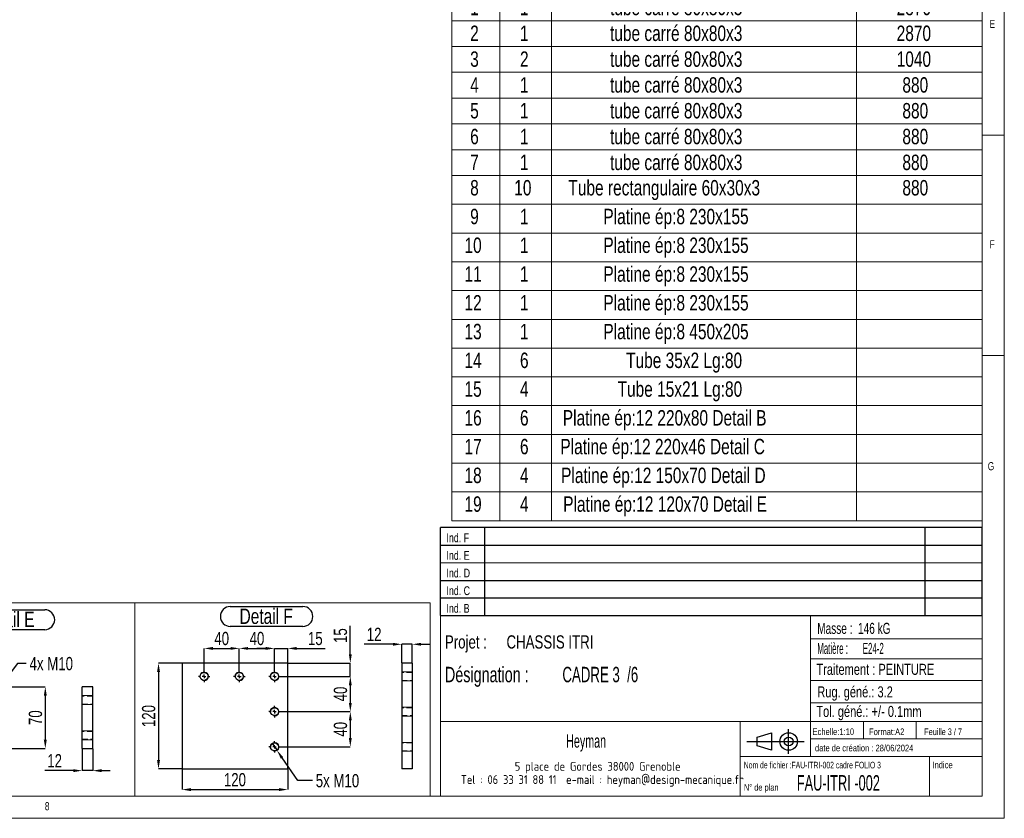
# Model space of a CAD drawing. Header units: millimetres. Extents: x 5 to 589, y 5 to 415.
# Tile 12 of 17: x 365 to 589, y 5 to 186. Entities that reach past the tile are written whole.
import ezdxf

# ---------------------------------------------------------------- set-up
doc = ezdxf.new("R2010")
doc.units = ezdxf.units.MM
doc.header["$PDSIZE"] = -1
doc.linetypes.add('CENTERX2', pattern=[20.32, 12.7, -2.54, 2.54, -2.54])
doc.linetypes.add('HIDDEN', pattern=[1.905, 1.27, -0.635])
for name, color, linetype in [('COTES', 1, 'Continuous'), ('NOTES', 6, 'Continuous'), ('TRAIT-FINS', 9, 'Continuous'), ('TRAIT-MIXTES', 3, 'CENTERX2'), ('TRAIT-TIRET', 2, 'HIDDEN')]:
    doc.layers.add(name, color=color, linetype=linetype)
doc.layers.add('TRAIT-FORT', color=4, linetype='Continuous', lineweight=25)
doc.styles.add('SLDTEXTSTYLE0', font='TXT', dxfattribs={"width": 0.75})
doc.styles.add('SLDTEXTSTYLE10', font='TXT', dxfattribs={"width": 0.642348})
doc.styles.add('SLDTEXTSTYLE11', font='TXT', dxfattribs={"width": 0.620127})
doc.styles.add('SLDTEXTSTYLE2', font='TXT', dxfattribs={"width": 0.617423})
doc.styles.add('SLDTEXTSTYLE3', font='TXT', dxfattribs={"width": 0.7})
doc.styles.add('SLDTEXTSTYLE4', font='TXT', dxfattribs={"width": 0.535475})
doc.styles.add('SLDTEXTSTYLE5', font='ISOCP3', dxfattribs={"width": 0.96})
doc.styles.add('SLDTEXTSTYLE6', font='TXT', dxfattribs={"width": 0.605})
doc.styles.add('SLDTEXTSTYLE7', font='TXT', dxfattribs={"width": 0.692308})
doc.styles.add('SLDTEXTSTYLE8', font='TXT', dxfattribs={"width": 0.683333})
doc.styles.add('SLDTEXTSTYLE9', font='TXT', dxfattribs={"width": 0.695728})
doc.dimstyles.new('SLDDIMSTYLE3', dxfattribs={"dimtxt": 3, "dimasz": 2, "dimexe": 0, "dimexo": 0.0625, "dimgap": 0.75, "dimtad": 0, "dimtih": 1, "dimtoh": 1, "dimdec": 0, "dimlfac": 5, "dimrnd": 1e-09, "dimzin": 12, "dimdsep": 46, "dimtxsty": 'SLDTEXTSTYLE0', "dimblk1": 'NONE', "dimsah": 1, "dimcen": 0, "dimadec": 0, "dimazin": 3, "dimtfac": 1, "dimtdec": 0, "dimtmove": 0, "dimatfit": 3, "dimldrblk": 'NONE', "dimfxl": 1, "dimfrac": 2, "dimtolj": 1, "dimtzin": 12, "dimarcsym": 0})
doc.dimstyles.new('SLDDIMSTYLE4', dxfattribs={"dimtxt": 3, "dimasz": 2, "dimexe": 0, "dimexo": 0.0625, "dimgap": 0.75, "dimtad": 1, "dimdec": 0, "dimlfac": 5, "dimrnd": 1e-09, "dimzin": 12, "dimdsep": 46, "dimtxsty": 'SLDTEXTSTYLE0', "dimsah": 1, "dimcen": 0.09, "dimadec": 0, "dimazin": 3, "dimtfac": 1, "dimtdec": 0, "dimtofl": 0, "dimtmove": 0, "dimatfit": 3, "dimfxl": 1, "dimfrac": 2, "dimtolj": 1, "dimtzin": 12, "dimarcsym": 0})
doc.dimstyles.new('SLDDIMSTYLE5', dxfattribs={"dimtxt": 3, "dimasz": 2, "dimexe": 0, "dimexo": 0.0625, "dimgap": 0.75, "dimtad": 1, "dimdec": 0, "dimlfac": 5, "dimrnd": 1e-09, "dimzin": 12, "dimdsep": 46, "dimtxsty": 'SLDTEXTSTYLE0', "dimsah": 1, "dimcen": 0.09, "dimadec": 0, "dimazin": 3, "dimtfac": 1, "dimtdec": 0, "dimtmove": 0, "dimatfit": 0, "dimfxl": 1, "dimfrac": 2, "dimtolj": 1, "dimtzin": 12, "dimarcsym": 0})

# ---------------------------------------------------------------- blocks, each defined once
blk = doc.blocks.new('TAB MODIFS_1')
for p, q in [((123, 20), (0, 20)), ((0, 0), (0, 20)), ((10, 20), (10, 0)), ((110, 20), (110, 0)), ((123, 0), (123, 20)), ((0, 16), (123, 16)), ((0, 8), (123, 8)), ((0, 4), (123, 4)), ((0, 0), (123, 0))]:
    blk.add_line(p, q)
at = {"color": 7, "linetype": 'Continuous', "lineweight": 18}
blk.add_line((0, 12), (123, 12), dxfattribs=at)
at = {"color": 7}
for tag in ['AUTOATTR0', 'AUTOATTR1', 'AUTOATTR2', 'AUTOATTR3', 'AUTOATTR4', 'AUTOATTR5', 'AUTOATTR6', 'AUTOATTR7', 'AUTOATTR8', 'AUTOATTR9']:
    blk.add_attdef(tag, (0, 0), '', height=1, dxfattribs=at)
at = {"layer": 'NOTES', "color": 211, "char_height": 2, "attachment_point": 1, "style": 'SLDTEXTSTYLE0'}
for s, insert in [('Ind. F', (1.36, 18.66)), ('Ind. E', (1.36, 14.66)), ('Ind. D', (1.36, 10.66)), ('Ind. C', (1.36, 6.66)), ('Ind. B', (1.36, 2.66))]:
    blk.add_mtext(s, dxfattribs=dict(at, insert=insert))
blk = doc.blocks.new('Bloc2_1')
for p, q in [((2.32, 3.8), (5.55, 4.8)), ((5.55, 4.8), (5.55, 0.8)), ((9.48, 0), (9.48, 5.6)), ((0, 2.8), (12.98, 2.8)), ((2.32, 1.8), (2.32, 3.8)), ((5.55, 0.8), (2.32, 1.8))]:
    blk.add_line(p, q)
for radius in [2, 1]:
    blk.add_circle((9.48, 2.8), radius)
blk = doc.blocks.new('SW_NOTE_1')
at = {"layer": 'NOTES', "color": 0, "char_height": 3, "attachment_point": 1, "style": 'SLDTEXTSTYLE0'}
for s, insert in [('Projet :', (0, 3.87)), ('CHASSIS ITRI', (13.98, 3.87))]:
    blk.add_mtext(s, dxfattribs=dict(at, insert=insert))
blk = doc.blocks.new('SW_NOTE_2')
at = {"layer": 'NOTES', "color": 0, "char_height": 2.5, "attachment_point": 1, "style": 'SLDTEXTSTYLE4'}
for s, insert in [('Matière :', (0, 3.22)), ('E24-2', (10.33, 3.22))]:
    blk.add_mtext(s, dxfattribs=dict(at, insert=insert))
blk = doc.blocks.new('SW_NOTE_3')
at = {"layer": 'NOTES', "color": 0, "char_height": 2, "attachment_point": 2, "style": 'SLDTEXTSTYLE5'}
for s, insert in [('5 place de Gordes 38000 Grenoble', (20.94, 2.58)), ('Tel : 06 33 31 88 11  e-mail : heyman@design-mecanique.fr', (22, -0.42))]:
    blk.add_mtext(s, dxfattribs=dict(at, insert=insert))
blk = doc.blocks.new('SW_NOTE_4')
at = {"layer": 'NOTES', "color": 0, "char_height": 3.5, "attachment_point": 1}
for s, insert, style in [('Désignation :', (0, 4.51), 'SLDTEXTSTYLE9'), ('CADRE 3  /6', (26.67, 4.51), 'SLDTEXTSTYLE10')]:
    blk.add_mtext(s, dxfattribs=dict(at, insert=insert, style=style))
blk = doc.blocks.new('SW_TABLEANNOTATION_0')
at = {"color": 0, "linetype": 'Continuous', "lineweight": 18}
for p, q in [((0, 0), (0, -125.84)), ((120.44, 0), (0, 0)), ((10.93, 0), (10.93, -6.53)), ((22.61, 0), (22.61, -6.53)), ((91.91, 0), (91.91, -6.53)), ((120.44, -125.84), (120.44, 0)), ((0, -6.53), (120.44, -6.53)), ((10.93, -6.53), (10.93, -125.84)), ((22.61, -6.53), (22.61, -125.84)), ((91.91, -6.53), (91.91, -125.84)), ((0, -12.38), (120.44, -12.38)), ((0, -18.24), (120.44, -18.24)), ((0, -24.1), (120.44, -24.1)), ((0, -29.96), (120.44, -29.96)), ((0, -35.81), (120.44, -35.81)), ((0, -41.67), (120.44, -41.67)), ((0, -47.53), (120.44, -47.53)), ((0, -54.05), (120.44, -54.05)), ((0, -60.58), (120.44, -60.58)), ((0, -67.1), (120.44, -67.1)), ((0, -73.63), (120.44, -73.63)), ((0, -80.16), (120.44, -80.16)), ((0, -86.68), (120.44, -86.68)), ((0, -93.21), (120.44, -93.21)), ((0, -99.73), (120.44, -99.73)), ((0, -106.26), (120.44, -106.26)), ((0, -112.78), (120.44, -112.78)), ((0, -119.31), (120.44, -119.31)), ((0, -125.84), (120.44, -125.84))]:
    blk.add_line(p, q, dxfattribs=at)
at = {"color": 0, "linetype": 'Continuous', "lineweight": 18, "char_height": 3.5, "attachment_point": 1, "style": 'SLDTEXTSTYLE0'}
for s, insert in [('No.', (0.92, -1.01)), ('QTE', (12.49, -1.01)), ('DESCRIPTION', (42.62, -1.01)), ('Longueur', (95.52, -1.01)), ('1', (4.17, -7.63)), ('1', (15.48, -7.63)), ('tube carré 80x80x3', (35.92, -7.63)), ('2870', (101, -7.63)), ('tube carré 80x80x3', (35.92, -13.49)), ('2', (4.17, -13.49)), ('1', (15.48, -13.49)), ('2870', (101, -13.49)), ('3', (4.17, -19.35)), ('2', (15.48, -19.35)), ('tube carré 80x80x3', (35.92, -19.35)), ('1040', (101, -19.35)), ('tube carré 80x80x3', (35.92, -25.21)), ('4', (4.17, -25.21)), ('1', (15.48, -25.21)), ('880', (102.3, -25.21)), ('5', (4.17, -31.06)), ('1', (15.48, -31.06)), ('tube carré 80x80x3', (35.92, -31.06)), ('880', (102.3, -31.06)), ('6', (4.17, -36.92)), ('1', (15.48, -36.92)), ('tube carré 80x80x3', (35.92, -36.92)), ('880', (102.3, -36.92)), ('tube carré 80x80x3', (35.92, -42.78)), ('7', (4.17, -42.78)), ('1', (15.48, -42.78)), ('880', (102.3, -42.78)), ('8', (4.17, -48.54)), ('10', (14.18, -48.54)), ('Tube rectangulaire 60x30x3', (26.47, -48.54)), ('880', (102.3, -48.54)), ('9', (4.17, -55.07)), ('1', (15.48, -55.07)), ('Platine ép:8 230x155', (34.41, -55.07)), ('10', (2.88, -61.59)), ('1', (15.48, -61.59)), ('Platine ép:8 230x155', (34.41, -61.59)), ('11', (2.88, -68.12)), ('1', (15.48, -68.12)), ('Platine ép:8 230x155', (34.41, -68.12)), ('12', (2.88, -74.64)), ('1', (15.48, -74.64)), ('Platine ép:8 230x155', (34.41, -74.64)), ('13', (2.88, -81.17)), ('1', (15.48, -81.17)), ('Platine ép:8 450x205', (34.41, -81.17)), ('14', (2.88, -87.7)), ('6', (15.48, -87.7)), ('Tube 35x2 Lg:80', (39.57, -87.7)), ('15', (2.88, -94.22)), ('4', (15.48, -94.22)), ('Tube 15x21 Lg:80', (37.63, -94.22)), ('Platine ép:12 220x80 Detail B', (25.2, -100.75)), ('16', (2.88, -100.75)), ('6', (15.48, -100.75)), ('17', (2.88, -107.27)), ('6', (15.48, -107.27)), ('Platine ép:12 220x46 Detail C', (24.65, -107.27)), ('18', (2.88, -113.8)), ('4', (15.48, -113.8)), ('Platine ép:12 150x70 Detail D', (24.81, -113.8)), ('19', (2.88, -120.32)), ('4', (15.48, -120.32)), ('Platine ép:12 120x70 Detail E', (25.29, -120.32))]:
    blk.add_mtext(s, dxfattribs=dict(at, insert=insert))
blk = doc.blocks.new('_D_64')
at = {"layer": 'COTES', "color": 0, "lineweight": -2, "transparency": 16777216}
for p, q in [((424.68, 37.2), (440.52, 37.2)), ((440.52, 35.2), (440.52, 31.2)), ((424.68, 29.2), (440.52, 29.2))]:
    blk.add_line(p, q, dxfattribs=at)
at = {"layer": 'COTES', "color": 0, "transparency": 16777216}
for points in [[(440.19, 35.2), (440.85, 35.2), (440.52, 37.2)], [(440.19, 31.2), (440.85, 31.2), (440.52, 29.2)]]:
    blk.add_solid(points, dxfattribs=at)
at = {"layer": 'Defpoints', "color": 0, "transparency": 16777216}
for p in [(424.62, 37.2), (424.62, 29.2), (440.52, 29.2)]:
    blk.add_point(p, dxfattribs=at)
at = {"layer": 'COTES', "color": 0, "transparency": 16777216, "insert": (436.77, 33.2), "char_height": 3, "attachment_point": 2, "rotation": 90, "style": 'SLDTEXTSTYLE0'}
blk.add_mtext('\\A1;40', dxfattribs=at)
blk = doc.blocks.new('_D_65')
at = {"layer": 'COTES', "color": 0, "lineweight": -2, "transparency": 16777216}
for p, q in [((424.68, 29.2), (440.52, 29.2)), ((440.52, 27.2), (440.52, 23.2)), ((424.68, 21.2), (440.52, 21.2))]:
    blk.add_line(p, q, dxfattribs=at)
at = {"layer": 'COTES', "color": 0, "transparency": 16777216}
for points in [[(440.19, 27.2), (440.85, 27.2), (440.52, 29.2)], [(440.19, 23.2), (440.85, 23.2), (440.52, 21.2)]]:
    blk.add_solid(points, dxfattribs=at)
at = {"layer": 'Defpoints', "color": 0, "transparency": 16777216}
for p in [(424.62, 29.2), (424.62, 21.2), (440.52, 21.2)]:
    blk.add_point(p, dxfattribs=at)
at = {"layer": 'COTES', "color": 0, "transparency": 16777216, "insert": (436.77, 25.2), "char_height": 3, "attachment_point": 2, "rotation": 90, "style": 'SLDTEXTSTYLE0'}
blk.add_mtext('\\A1;40', dxfattribs=at)
blk = doc.blocks.new('_D_66')
at = {"layer": 'COTES', "color": 0, "lineweight": -2, "transparency": 16777216}
for p, q in [((440.52, 42.2), (440.52, 48.7)), ((426.38, 40.2), (440.52, 40.2)), ((440.52, 37.2), (440.52, 40.2)), ((424.68, 37.2), (440.52, 37.2)), ((440.52, 35.2), (440.52, 33.2))]:
    blk.add_line(p, q, dxfattribs=at)
at = {"layer": 'COTES', "color": 0, "transparency": 16777216}
for points in [[(440.19, 42.2), (440.85, 42.2), (440.52, 40.2)], [(440.19, 35.2), (440.85, 35.2), (440.52, 37.2)]]:
    blk.add_solid(points, dxfattribs=at)
at = {"layer": 'Defpoints', "color": 0, "transparency": 16777216}
for p in [(426.32, 40.2), (440.52, 40.2), (424.62, 37.2)]:
    blk.add_point(p, dxfattribs=at)
at = {"layer": 'COTES', "color": 0, "transparency": 16777216, "insert": (436.77, 46.45), "char_height": 3, "attachment_point": 2, "rotation": 90, "style": 'SLDTEXTSTYLE0'}
blk.add_mtext('\\A1;15', dxfattribs=at)
blk = doc.blocks.new('_D_67')
at = {"layer": 'COTES', "color": 0, "lineweight": -2, "transparency": 16777216}
for p, q in [((407.32, 38.56), (407.32, 43.55)), ((409.32, 43.55), (413.32, 43.55)), ((415.32, 38.56), (415.32, 43.55))]:
    blk.add_line(p, q, dxfattribs=at)
at = {"layer": 'COTES', "color": 0, "transparency": 16777216}
for points in [[(409.32, 43.88), (409.32, 43.22), (407.32, 43.55)], [(413.32, 43.88), (413.32, 43.22), (415.32, 43.55)]]:
    blk.add_solid(points, dxfattribs=at)
at = {"layer": 'Defpoints', "color": 0, "transparency": 16777216}
for p in [(415.32, 43.55), (407.32, 38.5), (415.32, 38.5)]:
    blk.add_point(p, dxfattribs=at)
at = {"layer": 'COTES', "color": 0, "transparency": 16777216, "insert": (411.32, 47.3), "char_height": 3, "attachment_point": 2, "style": 'SLDTEXTSTYLE0'}
blk.add_mtext('\\A1;40', dxfattribs=at)
blk = doc.blocks.new('_D_68')
at = {"layer": 'COTES', "color": 0, "lineweight": -2, "transparency": 16777216}
for p, q in [((415.32, 38.56), (415.32, 43.55)), ((417.32, 43.55), (421.32, 43.55)), ((423.32, 38.56), (423.32, 43.55))]:
    blk.add_line(p, q, dxfattribs=at)
at = {"layer": 'COTES', "color": 0, "transparency": 16777216}
for points in [[(417.32, 43.88), (417.32, 43.22), (415.32, 43.55)], [(421.32, 43.88), (421.32, 43.22), (423.32, 43.55)]]:
    blk.add_solid(points, dxfattribs=at)
at = {"layer": 'Defpoints', "color": 0, "transparency": 16777216}
for p in [(423.32, 43.55), (415.32, 38.5), (423.32, 38.5)]:
    blk.add_point(p, dxfattribs=at)
at = {"layer": 'COTES', "color": 0, "transparency": 16777216, "insert": (419.32, 47.3), "char_height": 3, "attachment_point": 2, "style": 'SLDTEXTSTYLE0'}
blk.add_mtext('\\A1;40', dxfattribs=at)
blk = doc.blocks.new('_D_69')
at = {"layer": 'COTES', "color": 0, "lineweight": -2, "transparency": 16777216}
for p, q in [((421.32, 43.55), (419.32, 43.55)), ((423.32, 38.56), (423.32, 43.55)), ((423.32, 43.55), (426.32, 43.55)), ((426.32, 40.26), (426.32, 43.55)), ((428.32, 43.55), (434.82, 43.55))]:
    blk.add_line(p, q, dxfattribs=at)
at = {"layer": 'COTES', "color": 0, "transparency": 16777216}
for points in [[(421.32, 43.88), (421.32, 43.22), (423.32, 43.55)], [(428.32, 43.88), (428.32, 43.22), (426.32, 43.55)]]:
    blk.add_solid(points, dxfattribs=at)
at = {"layer": 'Defpoints', "color": 0, "transparency": 16777216}
for p in [(426.32, 43.55), (423.32, 38.5), (426.32, 40.2)]:
    blk.add_point(p, dxfattribs=at)
at = {"layer": 'COTES', "color": 0, "transparency": 16777216, "insert": (432.57, 47.3), "char_height": 3, "attachment_point": 2, "style": 'SLDTEXTSTYLE0'}
blk.add_mtext('\\A1;15', dxfattribs=at)
blk = doc.blocks.new('_D_70')
at = {"layer": 'COTES', "color": 0, "lineweight": -2, "transparency": 16777216}
for p, q in [((402.25, 40.2), (396.97, 40.2)), ((396.97, 38.2), (396.97, 18.2)), ((402.25, 16.2), (396.97, 16.2))]:
    blk.add_line(p, q, dxfattribs=at)
at = {"layer": 'COTES', "color": 0, "transparency": 16777216}
for points in [[(396.64, 38.2), (397.31, 38.2), (396.97, 40.2)], [(396.64, 18.2), (397.31, 18.2), (396.97, 16.2)]]:
    blk.add_solid(points, dxfattribs=at)
at = {"layer": 'Defpoints', "color": 0, "transparency": 16777216}
for p in [(402.32, 40.2), (396.97, 16.2), (402.32, 16.2)]:
    blk.add_point(p, dxfattribs=at)
at = {"layer": 'COTES', "color": 0, "transparency": 16777216, "insert": (393.22, 28.2), "char_height": 3, "attachment_point": 2, "rotation": 90, "style": 'SLDTEXTSTYLE0'}
blk.add_mtext('\\A1;120', dxfattribs=at)
blk = doc.blocks.new('_D_71')
at = {"layer": 'COTES', "color": 0, "lineweight": -2, "transparency": 16777216}
for p, q in [((402.32, 16.13), (402.32, 11.51)), ((426.32, 16.13), (426.32, 11.51)), ((404.32, 11.51), (424.32, 11.51))]:
    blk.add_line(p, q, dxfattribs=at)
at = {"layer": 'COTES', "color": 0, "transparency": 16777216}
for points in [[(404.32, 11.85), (404.32, 11.18), (402.32, 11.51)], [(424.32, 11.85), (424.32, 11.18), (426.32, 11.51)]]:
    blk.add_solid(points, dxfattribs=at)
at = {"layer": 'Defpoints', "color": 0, "transparency": 16777216}
for p in [(402.32, 16.2), (426.32, 16.2), (426.32, 11.51)]:
    blk.add_point(p, dxfattribs=at)
at = {"layer": 'COTES', "color": 0, "transparency": 16777216, "insert": (414.32, 15.26), "char_height": 3, "attachment_point": 2, "style": 'SLDTEXTSTYLE0'}
blk.add_mtext('\\A1;120', dxfattribs=at)
blk = doc.blocks.new('_D_72')
at = {"layer": 'COTES', "color": 0, "lineweight": -2, "transparency": 16777216}
for p, q in [((422.75, 22.02), (423.88, 20.37)), ((428.58, 13.54), (425.02, 18.72)), ((431.92, 13.54), (428.58, 13.54))]:
    blk.add_line(p, q, dxfattribs=at)
at = {"layer": 'COTES', "color": 0, "transparency": 16777216}
blk.add_solid([(425.29, 18.91), (424.74, 18.54), (423.88, 20.37)], dxfattribs=at)
at = {"layer": 'Defpoints', "color": 0, "transparency": 16777216}
for p in [(422.75, 22.02), (423.88, 20.37)]:
    blk.add_point(p, dxfattribs=at)
at = {"layer": 'COTES', "color": 0, "transparency": 16777216, "insert": (432.67, 15.04), "char_height": 3, "attachment_point": 1, "style": 'SLDTEXTSTYLE0'}
blk.add_mtext('\\A1;5x M10', dxfattribs=at)
blk = doc.blocks.new('_NONE')
blk = doc.blocks.new('SW_NOTE_45')
at = {"layer": 'NOTES', "color": 0}
for p, q in [((-0.06, 4.98), (16.42, 4.98)), ((16.42, 0.45), (-0.06, 0.45))]:
    blk.add_line(p, q, dxfattribs=at)
for centre, start, end in [((-0.06, 2.71), 90, 270), ((16.42, 2.71), 270, 90)]:
    blk.add_arc(centre, 2.26, start, end, dxfattribs=at)
at = {"layer": 'NOTES', "color": 0, "insert": (8.09, 4.51), "char_height": 3.5, "attachment_point": 2, "style": 'SLDTEXTSTYLE0'}
blk.add_mtext('Detail F', dxfattribs=at)
blk = doc.blocks.new('SW_CENTERMARKSYMBOL_27')
at = {"layer": 'TRAIT-MIXTES', "color": 0}
for p, q in [((-0.8, 0), (-1.3, 0)), ((0, 0), (-0.4, 0)), ((0, 0.8), (0, 1.3)), ((0, 0), (0, 0.4)), ((0, 0), (0, -0.4)), ((0, 0), (0.4, 0)), ((0.8, 0), (1.3, 0)), ((0, -0.8), (0, -1.3))]:
    blk.add_line(p, q, dxfattribs=at)
blk = doc.blocks.new('SW_CENTERMARKSYMBOL_28')
at = {"layer": 'TRAIT-MIXTES', "color": 0}
for p, q in [((-0.8, 0), (-1.3, 0)), ((0, 0), (-0.4, 0)), ((0, 0.8), (0, 1.3)), ((0, 0), (0, 0.4)), ((0, 0), (0, -0.4)), ((0, 0), (0.4, 0)), ((0.8, 0), (1.3, 0)), ((0, -0.8), (0, -1.3))]:
    blk.add_line(p, q, dxfattribs=at)
blk = doc.blocks.new('SW_CENTERMARKSYMBOL_29')
at = {"layer": 'TRAIT-MIXTES', "color": 0}
for p, q in [((-0.8, 0), (-1.3, 0)), ((0, 0), (-0.4, 0)), ((0, 0.8), (0, 1.3)), ((0, 0), (0, 0.4)), ((0, 0), (0, -0.4)), ((0, 0), (0.4, 0)), ((0.8, 0), (1.3, 0)), ((0, -0.8), (0, -1.3))]:
    blk.add_line(p, q, dxfattribs=at)
blk = doc.blocks.new('SW_CENTERMARKSYMBOL_30')
at = {"layer": 'TRAIT-MIXTES', "color": 0}
for p, q in [((-0.8, 0), (-1.3, 0)), ((0, 0), (-0.4, 0)), ((0, 0.8), (0, 1.3)), ((0, 0), (0, 0.4)), ((0, 0), (0, -0.4)), ((0, 0), (0.4, 0)), ((0.8, 0), (1.3, 0)), ((0, -0.8), (0, -1.3))]:
    blk.add_line(p, q, dxfattribs=at)
blk = doc.blocks.new('SW_CENTERMARKSYMBOL_31')
at = {"layer": 'TRAIT-MIXTES', "color": 0}
for p, q in [((-0.8, 0), (-1.3, 0)), ((0, 0), (-0.4, 0)), ((0, 0.8), (0, 1.3)), ((0, 0), (0, 0.4)), ((0, 0), (0, -0.4)), ((0, 0), (0.4, 0)), ((0.8, 0), (1.3, 0)), ((0, -0.8), (0, -1.3))]:
    blk.add_line(p, q, dxfattribs=at)
blk = doc.blocks.new('_D_73')
at = {"layer": 'COTES', "color": 0, "lineweight": -2, "transparency": 16777216}
for p, q in [((364.94, 40.1), (360.43, 34.21)), ((366.94, 40.1), (364.94, 40.1)), ((358, 31.03), (359.22, 32.62))]:
    blk.add_line(p, q, dxfattribs=at)
at = {"layer": 'COTES', "color": 0, "transparency": 16777216}
blk.add_solid([(360.17, 34.41), (360.7, 34.01), (359.22, 32.62)], dxfattribs=at)
at = {"layer": 'Defpoints', "color": 0, "transparency": 16777216}
for p in [(359.22, 32.62), (358, 31.03)]:
    blk.add_point(p, dxfattribs=at)
at = {"layer": 'COTES', "color": 0, "transparency": 16777216, "insert": (367.69, 41.6), "char_height": 3, "attachment_point": 1, "style": 'SLDTEXTSTYLE0'}
blk.add_mtext('\\A1;4x M10', dxfattribs=at)
blk = doc.blocks.new('_D_77')
at = {"layer": 'COTES', "color": 0, "lineweight": -2, "transparency": 16777216}
for p, q in [((363.67, 34.83), (371.27, 34.83)), ((371.27, 32.83), (371.27, 22.83)), ((363.67, 20.83), (371.27, 20.83))]:
    blk.add_line(p, q, dxfattribs=at)
at = {"layer": 'COTES', "color": 0, "transparency": 16777216}
for points in [[(370.93, 32.83), (371.6, 32.83), (371.27, 34.83)], [(370.93, 22.83), (371.6, 22.83), (371.27, 20.83)]]:
    blk.add_solid(points, dxfattribs=at)
at = {"layer": 'Defpoints', "color": 0, "transparency": 16777216}
for p in [(363.61, 34.83), (363.61, 20.83), (371.27, 20.83)]:
    blk.add_point(p, dxfattribs=at)
at = {"layer": 'COTES', "color": 0, "transparency": 16777216, "insert": (367.52, 27.83), "char_height": 3, "attachment_point": 2, "rotation": 90, "style": 'SLDTEXTSTYLE0'}
blk.add_mtext('\\A1;70', dxfattribs=at)
blk = doc.blocks.new('SW_NOTE_46')
at = {"layer": 'NOTES', "color": 0}
for p, q in [((-0.06, 4.96), (16.67, 4.96)), ((16.67, 0.43), (-0.06, 0.43))]:
    blk.add_line(p, q, dxfattribs=at)
for centre, start, end in [((-0.06, 2.7), 90, 270), ((16.67, 2.7), 270, 90)]:
    blk.add_arc(centre, 2.26, start, end, dxfattribs=at)
at = {"layer": 'NOTES', "color": 0, "insert": (8.2, 4.51), "char_height": 3.5, "attachment_point": 2, "style": 'SLDTEXTSTYLE0'}
blk.add_mtext('Detail E', dxfattribs=at)
blk = doc.blocks.new('_D_80')
at = {"layer": 'COTES', "color": 0, "lineweight": -2, "transparency": 16777216}
for p, q in [((450.18, 44.49), (443.68, 44.49)), ((452.18, 40.26), (452.18, 44.49)), ((454.58, 44.49), (452.18, 44.49)), ((454.58, 40.26), (454.58, 44.49)), ((456.58, 44.49), (458.58, 44.49))]:
    blk.add_line(p, q, dxfattribs=at)
at = {"layer": 'COTES', "color": 0, "transparency": 16777216}
for points in [[(450.18, 44.82), (450.18, 44.16), (452.18, 44.49)], [(456.58, 44.82), (456.58, 44.16), (454.58, 44.49)]]:
    blk.add_solid(points, dxfattribs=at)
at = {"layer": 'Defpoints', "color": 0, "transparency": 16777216}
for p in [(452.18, 44.49), (452.18, 40.2), (454.58, 40.2)]:
    blk.add_point(p, dxfattribs=at)
at = {"layer": 'COTES', "color": 0, "transparency": 16777216, "insert": (445.93, 48.24), "char_height": 3, "attachment_point": 2, "style": 'SLDTEXTSTYLE0'}
blk.add_mtext('\\A1;12', dxfattribs=at)
blk = doc.blocks.new('_D_81')
at = {"layer": 'COTES', "color": 0, "lineweight": -2, "transparency": 16777216}
for p, q in [((379.63, 20.76), (379.63, 15.81)), ((382.03, 20.76), (382.03, 15.81)), ((377.63, 15.81), (371.13, 15.81)), ((382.03, 15.81), (379.63, 15.81)), ((384.03, 15.81), (386.03, 15.81))]:
    blk.add_line(p, q, dxfattribs=at)
at = {"layer": 'COTES', "color": 0, "transparency": 16777216}
for points in [[(377.63, 16.15), (377.63, 15.48), (379.63, 15.81)], [(384.03, 16.15), (384.03, 15.48), (382.03, 15.81)]]:
    blk.add_solid(points, dxfattribs=at)
at = {"layer": 'Defpoints', "color": 0, "transparency": 16777216}
for p in [(379.63, 20.83), (382.03, 20.83), (382.03, 15.81)]:
    blk.add_point(p, dxfattribs=at)
at = {"layer": 'COTES', "color": 0, "transparency": 16777216, "insert": (373.38, 19.56), "char_height": 3, "attachment_point": 2, "style": 'SLDTEXTSTYLE0'}
blk.add_mtext('\\A1;12', dxfattribs=at)

msp = doc.modelspace()

# ---------------------------------------------------------------- linework, layer by layer
at = {"lineweight": 18}
for p, q in [((589, 5), (589, 415)), ((584, 10), (584, 410)), ((584, 160), (589, 160)), ((589, 110), (584, 110)), ((326.2, 53.87), (391.63, 53.87)), ((391.63, 10), (391.63, 53.87)), ((391.63, 53.87), (458.62, 53.87)), ((391.63, 53.87), (391.63, 10)), ((458.62, 53.87), (458.62, 10)), ((461, 51), (461, 10)), ((584, 51), (461, 51)), ((545, 51), (545, 19)), ((584, 51), (584, 10)), ((545, 45.76), (584, 45.76)), ((545, 41.18), (584, 41.18)), ((545, 36.24), (584, 36.24)), ((545, 31.18), (584, 31.18)), ((461, 27), (584, 27)), ((529, 27), (529, 10)), ((557, 27), (557, 23)), ((569, 27), (569, 23)), ((545, 23), (584, 23)), ((529, 19), (584, 19)), ((572, 19), (572, 10)), ((10, 10), (584, 10)), ((326.2, 10), (391.63, 10)), ((391.63, 10), (458.62, 10)), ((461, 10), (584, 10)), ((5, 5), (589, 5))]:
    msp.add_line(p, q, dxfattribs=at)
at = {"layer": 'TRAIT-FINS', "lineweight": 18}
for p, q in [((454.58, 38.2), (452.18, 38.2)), ((454.58, 38.2), (452.18, 38.2)), ((454.58, 38.2), (452.18, 38.2)), ((454.58, 36.2), (452.18, 36.2)), ((454.58, 36.2), (452.18, 36.2)), ((454.58, 36.2), (452.18, 36.2)), ((382.03, 32.83), (379.63, 32.83)), ((382.03, 32.83), (379.63, 32.83)), ((382.03, 32.83), (379.63, 32.83)), ((382.03, 30.83), (379.63, 30.83)), ((382.03, 30.83), (379.63, 30.83)), ((382.03, 30.83), (379.63, 30.83)), ((454.58, 30.2), (452.18, 30.2)), ((454.58, 28.2), (452.18, 28.2)), ((382.03, 24.83), (379.63, 24.83)), ((382.03, 22.83), (379.63, 22.83)), ((454.58, 22.2), (452.18, 22.2)), ((454.58, 20.2), (452.18, 20.2))]:
    msp.add_line(p, q, dxfattribs=at)
for centre in [(407.32, 37.2), (415.32, 37.2), (423.32, 37.2), (423.32, 29.2), (423.32, 21.2)]:
    msp.add_arc(centre, 1, 255, 195, dxfattribs=at)
at = {"layer": 'TRAIT-FORT', "lineweight": 25}
for p, q in [((426.32, 40.2), (402.32, 40.2)), ((402.32, 40.2), (402.32, 16.2)), ((426.32, 16.2), (426.32, 40.2)), ((454.58, 40.2), (452.18, 40.2)), ((452.18, 40.2), (452.18, 16.2)), ((454.58, 40.2), (454.58, 16.2)), ((379.63, 20.83), (379.63, 34.83)), ((382.03, 34.83), (379.63, 34.83)), ((382.03, 20.83), (382.03, 34.83)), ((379.63, 20.83), (382.03, 20.83)), ((402.32, 16.2), (426.32, 16.2)), ((454.58, 16.2), (452.18, 16.2))]:
    msp.add_line(p, q, dxfattribs=at)
for centre in [(407.32, 37.2), (415.32, 37.2), (423.32, 37.2), (423.32, 29.2), (423.32, 21.2)]:
    msp.add_circle(centre, 0.9, dxfattribs=at)
at = {"layer": 'TRAIT-TIRET'}
for p, q in [((454.58, 38.1), (452.18, 38.1)), ((452.18, 36.3), (454.58, 36.3)), ((382.03, 32.73), (379.63, 32.73)), ((379.63, 30.93), (382.03, 30.93)), ((454.58, 30.1), (452.18, 30.1)), ((452.18, 28.3), (454.58, 28.3)), ((382.03, 24.73), (379.63, 24.73)), ((379.63, 22.93), (382.03, 22.93)), ((454.58, 22.1), (452.18, 22.1)), ((452.18, 20.3), (454.58, 20.3))]:
    msp.add_line(p, q, dxfattribs=at)

# ---------------------------------------------------------------- block references
at = {"lineweight": 18}
msp.add_blockref('SW_TABLEANNOTATION_0', (463.56, 198.37), dxfattribs=at)
for name, p in [('TAB MODIFS_1', (460.99, 50.99)), ('TAB MODIFS_1', (460.99, 50.99)), ('Bloc2_1', (530.56, 19.63)), ('Bloc2_1', (530.56, 19.63))]:
    msp.add_blockref(name, p)
at = {"layer": 'NOTES'}
for name, p in [('SW_NOTE_46', (354.47, 47.36)), ('SW_NOTE_45', (413.33, 48.09)), ('SW_NOTE_1', (462, 42.65)), ('SW_NOTE_2', (546.53, 41.58)), ('SW_NOTE_4', (462, 34.86)), ('SW_NOTE_3', (475.74, 15.21))]:
    msp.add_blockref(name, p, dxfattribs=at)
at = {"layer": 'TRAIT-MIXTES'}
for name, p in [('SW_CENTERMARKSYMBOL_27', (407.32, 37.2)), ('SW_CENTERMARKSYMBOL_28', (415.32, 37.2)), ('SW_CENTERMARKSYMBOL_29', (423.32, 37.2)), ('SW_CENTERMARKSYMBOL_30', (423.32, 29.2)), ('SW_CENTERMARKSYMBOL_31', (423.32, 21.2))]:
    msp.add_blockref(name, p, dxfattribs=at)

# ---------------------------------------------------------------- texts
at = {"layer": 'NOTES'}
for s, insert, char_height, attachment_point, style in [('E', (585.67, 186.17), 1.85, 1, 'SLDTEXTSTYLE0'), ('F', (585.67, 136.17), 1.85, 1, 'SLDTEXTSTYLE0'), ('G', (585.25, 85.82), 1.85, 1, 'SLDTEXTSTYLE0'), ('Masse :  146 kG', (546.53, 49.35), 2.5, 1, 'SLDTEXTSTYLE8'), ('Traitement : PEINTURE', (546.34, 40.05), 2.5, 1, 'SLDTEXTSTYLE0'), ('Rug. géné.: 3.2', (546.55, 34.94), 2.5, 1, 'SLDTEXTSTYLE0'), ('Tol. géné.: +/- 0.1mm', (546.32, 30.5), 2.5, 1, 'SLDTEXTSTYLE0'), ('Echelle:1:10', (545.45, 25.4), 1.5, 1, 'SLDTEXTSTYLE0'), ('Format:A2', (558.29, 25.38), 1.5, 1, 'SLDTEXTSTYLE0'), ('Feuille 3 / 7', (570.81, 25.38), 1.5, 1, 'SLDTEXTSTYLE7'), ('Heyman', (494.06, 24.03), 3, 2, 'SLDTEXTSTYLE6'), ('date de création : 28/06/2024', (546.01, 21.69), 1.5, 1, 'SLDTEXTSTYLE0'), ('Nom de fichier :FAU-ITRI-002 cadre FOLIO 3', (529.85, 17.82), 1.5, 1, 'SLDTEXTSTYLE2'), ('Indice', (572.69, 17.86), 1.5, 1, 'SLDTEXTSTYLE0'), ('FAU-ITRI -002', (541.89, 14.79), 3.5, 1, 'SLDTEXTSTYLE11'), ('N° de plan', (529.88, 12.77), 1.5, 1, 'SLDTEXTSTYLE3'), ('8', (371.17, 8.67), 1.85, 1, 'SLDTEXTSTYLE0')]:
    msp.add_mtext(s, dxfattribs=dict(at, insert=insert, char_height=char_height, attachment_point=attachment_point, style=style))

# ---------------------------------------------------------------- dimensions: what is measured, and where the dimension line sits
at = {"layer": 'COTES'}
for base, p1, p2, dimstyle, picture, middle in [((415.32, 43.55), (407.32, 38.5), (415.32, 38.5), 'SLDDIMSTYLE4', '_D_67', (411.32, 43.55)), ((423.32, 43.55), (415.32, 38.5), (423.32, 38.5), 'SLDDIMSTYLE4', '_D_68', (419.32, 43.55)), ((426.32, 43.55), (423.32, 38.5), (426.32, 40.2), 'SLDDIMSTYLE5', '_D_69', (432.57, 43.55)), ((426.32, 11.51), (402.32, 16.2), (426.32, 16.2), 'SLDDIMSTYLE4', '_D_71', (414.32, 11.51))]:
    dim = msp.add_linear_dim(base=base, p1=p1, p2=p2, dimstyle=dimstyle, dxfattribs=at)
    dim.commit()
    dim.dimension.update_dxf_attribs({"geometry": picture, "text_midpoint": middle, "dimtype": 160})
for base, p1, p2, angle, dimstyle, picture, middle in [((440.52, 40.2), (424.62, 37.2), (426.32, 40.2), 90, 'SLDDIMSTYLE5', '_D_66', (440.52, 46.45)), ((452.18, 44.49), (454.58, 40.2), (452.18, 40.2), 0, 'SLDDIMSTYLE5', '_D_80', (445.93, 44.49)), ((396.97, 16.2), (402.32, 40.2), (402.32, 16.2), 90, 'SLDDIMSTYLE4', '_D_70', (396.97, 28.2)), ((440.52, 29.2), (424.62, 37.2), (424.62, 29.2), 90, 'SLDDIMSTYLE4', '_D_64', (440.52, 33.2)), ((371.27, 20.83), (363.61, 34.83), (363.61, 20.83), 90, 'SLDDIMSTYLE4', '_D_77', (371.27, 27.83)), ((440.52, 21.2), (424.62, 29.2), (424.62, 21.2), 90, 'SLDDIMSTYLE4', '_D_65', (440.52, 25.2)), ((382.03, 15.81), (379.63, 20.83), (382.03, 20.83), 0, 'SLDDIMSTYLE5', '_D_81', (373.38, 15.81))]:
    dim = msp.add_linear_dim(base=base, p1=p1, p2=p2, angle=angle, dimstyle=dimstyle, dxfattribs=at)
    dim.commit()
    dim.dimension.update_dxf_attribs({"geometry": picture, "text_midpoint": middle, "dimtype": 160})
for p1, p2, text, picture, middle in [((358, 31.03), (359.22, 32.62), '4x M<>', '_D_73', (373.51, 40.1)), ((422.75, 22.02), (423.88, 20.37), '5x M10', '_D_72', (438.49, 13.54))]:
    dim = msp.add_diameter_dim_2p(p1=p1, p2=p2, text=text, dimstyle='SLDDIMSTYLE3', override={"dimpost": '<>'}, dxfattribs=at)
    dim.commit()
    dim.dimension.update_dxf_attribs({"geometry": picture, "text_midpoint": middle, "dimtype": 163})

doc.saveas('drawing.dxf')
